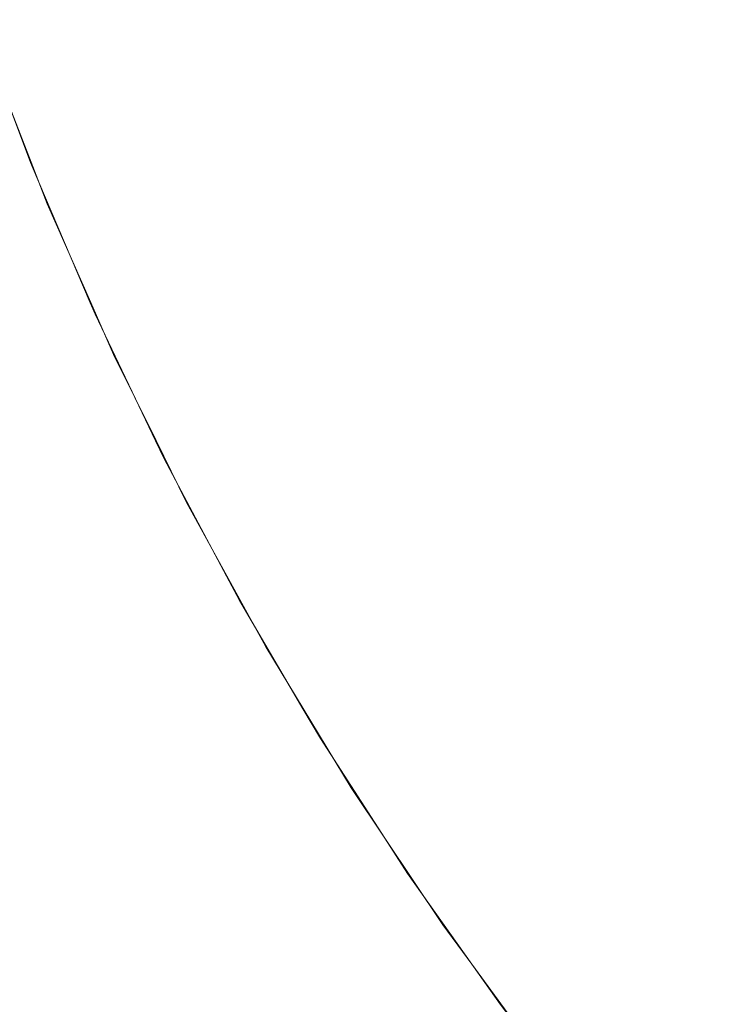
# Model space of a CAD drawing. Header units: centimetres. Extents: x -26 to 27.3, y -25.9 to -24.1.
# Tile 73 of 224: x -8.1037 to -8.0665, y -25.4788 to -25.4267. Entities that reach past the tile are written whole.
import ezdxf

# ---------------------------------------------------------------- set-up
doc = ezdxf.new("R2010")
doc.units = ezdxf.units.CM
doc.header["$LTSCALE"] = 2.54
doc.layers.add('Lucido design-1', color=7, linetype='Continuous')

# ---------------------------------------------------------------- blocks, each defined once
blk = doc.blocks.new('Gruppo-7-1')
at = {"color": 7, "linetype": 'Continuous', "lineweight": 9}
blk.add_3dface([(-25.917482, -24.159888, 1182.422727), (-25.917482, -25.759888, 1182.422727), (27.182518, -25.759888, 1182.422727), (27.182518, -24.159888, 1182.422727)], dxfattribs=at)
for points, invisible_edges in [([(-8.0858, -25.427524, 1181.980816), (-8.088519, -25.420319, 1181.980816), (-8.086189, -25.419496, 1181.98413), (-8.083507, -25.426603, 1181.98413)], 15), ([(-8.087961, -25.428392, 1181.977405), (-8.090715, -25.421095, 1181.977405), (-8.088519, -25.420319, 1181.980816), (-8.0858, -25.427524, 1181.980816)], 15), ([(-8.067906, -25.427884, 1181.998654), (-8.070656, -25.421438, 1181.998654), (-8.067677, -25.420241, 1182.001292), (-8.06498, -25.426561, 1182.001292)], 15), ([(-8.089988, -25.429207, 1181.973903), (-8.092775, -25.421823, 1181.973903), (-8.090715, -25.421095, 1181.977405), (-8.087961, -25.428392, 1181.977405)], 15), ([(-8.070726, -25.429159, 1181.995888), (-8.073528, -25.422592, 1181.995888), (-8.070656, -25.421438, 1181.998654), (-8.067906, -25.427884, 1181.998654)], 15), ([(-8.091878, -25.429966, 1181.970318), (-8.094695, -25.422501, 1181.970318), (-8.092775, -25.421823, 1181.973903), (-8.089988, -25.429207, 1181.973903)], 15), ([(-8.093628, -25.430669, 1181.966655), (-8.096473, -25.42313, 1181.966655), (-8.094695, -25.422501, 1181.970318), (-8.091878, -25.429966, 1181.970318)], 15), ([(-8.073038, -25.430204, 1181.993438), (-8.075883, -25.423539, 1181.993438), (-8.073528, -25.422592, 1181.995888), (-8.070726, -25.429159, 1181.995888)], 15), ([(-8.095235, -25.431315, 1181.962921), (-8.098106, -25.423707, 1181.962921), (-8.096473, -25.42313, 1181.966655), (-8.093628, -25.430669, 1181.966655)], 15), ([(-8.096697, -25.431902, 1181.959121), (-8.099591, -25.424231, 1181.959121), (-8.098106, -25.423707, 1181.962921), (-8.095235, -25.431315, 1181.962921)], 15), ([(-8.075653, -25.431386, 1181.990447), (-8.078545, -25.424608, 1181.990447), (-8.075883, -25.423539, 1181.993438), (-8.073038, -25.430204, 1181.993438)], 15), ([(-8.098011, -25.43243, 1181.955264), (-8.100927, -25.424703, 1181.955264), (-8.099591, -25.424231, 1181.959121), (-8.096697, -25.431902, 1181.959121)], 15), ([(-8.099176, -25.432899, 1181.951355), (-8.102111, -25.425122, 1181.951355), (-8.100927, -25.424703, 1181.955264), (-8.098011, -25.43243, 1181.955264)], 15), ([(-8.07815, -25.432515, 1181.987343), (-8.081088, -25.42563, 1181.987343), (-8.078545, -25.424608, 1181.990447), (-8.075653, -25.431386, 1181.990447)], 15), ([(-8.101053, -25.433653, 1181.94341), (-8.104019, -25.425796, 1181.94341), (-8.103142, -25.425486, 1181.947402), (-8.100191, -25.433306, 1181.947402)], 15), ([(-8.100191, -25.433306, 1181.947402), (-8.103142, -25.425486, 1181.947402), (-8.102111, -25.425122, 1181.951355), (-8.099176, -25.432899, 1181.951355)], 15), ([(-8.102319, -25.434161, 1181.935341), (-8.105304, -25.42625, 1181.935341), (-8.10474, -25.42605, 1181.939388), (-8.101763, -25.433938, 1181.939388)], 15), ([(-8.101763, -25.433938, 1181.939388), (-8.10474, -25.42605, 1181.939388), (-8.104019, -25.425796, 1181.94341), (-8.101053, -25.433653, 1181.94341)], 15), ([(-8.080526, -25.433589, 1181.98413), (-8.083507, -25.426603, 1181.98413), (-8.081088, -25.42563, 1181.987343), (-8.07815, -25.432515, 1181.987343)], 15), ([(-8.103058, -25.434459, 1181.923272), (-8.106056, -25.426515, 1181.923272), (-8.105963, -25.426483, 1181.927202), (-8.102967, -25.434422, 1181.927202)], 15), ([(-8.103143, -25.43424, 1181.922727), (-8.105991, -25.426693, 1181.922727), (-8.106056, -25.426515, 1181.923272), (-8.103058, -25.434459, 1181.923272)], 14), ([(-8.102967, -25.434422, 1181.927202), (-8.105963, -25.426483, 1181.927202), (-8.105712, -25.426394, 1181.931277), (-8.10272, -25.434323, 1181.931277)], 15), ([(-8.10272, -25.434323, 1181.931277), (-8.105712, -25.426394, 1181.931277), (-8.105304, -25.42625, 1181.935341), (-8.102319, -25.434161, 1181.935341)], 15), ([(-8.082778, -25.434606, 1181.980816), (-8.0858, -25.427524, 1181.980816), (-8.083507, -25.426603, 1181.98413), (-8.080526, -25.433589, 1181.98413)], 15), ([(-8.064884, -25.434207, 1181.998654), (-8.067906, -25.427884, 1181.998654), (-8.06498, -25.426561, 1182.001292), (-8.062018, -25.432761, 1182.001292)], 15), ([(-8.105421, -25.428292, 1181.722727), (-8.105991, -25.426693, 1181.922727), (-8.103143, -25.43424, 1181.922727)], 9), ([(-8.0849, -25.435566, 1181.977405), (-8.087961, -25.428392, 1181.977405), (-8.0858, -25.427524, 1181.980816), (-8.082778, -25.434606, 1181.980816)], 15), ([(-8.067648, -25.4356, 1181.995888), (-8.070726, -25.429159, 1181.995888), (-8.067906, -25.427884, 1181.998654), (-8.064884, -25.434207, 1181.998654)], 15), ([(-8.103746, -25.437041, 1181.704851), (-8.106934, -25.428843, 1181.704851), (-8.106335, -25.428625, 1181.708808), (-8.103157, -25.436797, 1181.708808)], 15), ([(-8.103157, -25.436797, 1181.708808), (-8.106335, -25.428625, 1181.708808), (-8.105886, -25.428462, 1181.712782), (-8.102716, -25.436614, 1181.712782)], 15), ([(-8.102716, -25.436614, 1181.712782), (-8.105886, -25.428462, 1181.712782), (-8.105588, -25.428353, 1181.716767), (-8.102422, -25.436493, 1181.716767)], 15), ([(-8.102422, -25.436493, 1181.716767), (-8.105588, -25.428353, 1181.716767), (-8.105439, -25.428299, 1181.720755), (-8.102276, -25.436432, 1181.720755)], 15), ([(-8.102276, -25.436432, 1181.720755), (-8.105439, -25.428299, 1181.720755), (-8.105421, -25.428292, 1181.722727), (-8.103112, -25.434228, 1181.722727)], 11), ([(-8.103143, -25.43424, 1181.922727), (-8.103112, -25.434228, 1181.722727), (-8.105421, -25.428292, 1181.722727)], 9), ([(-8.086891, -25.436466, 1181.973903), (-8.089988, -25.429207, 1181.973903), (-8.087961, -25.428392, 1181.977405), (-8.0849, -25.435566, 1181.977405)], 15), ([(-8.088747, -25.437305, 1181.970318), (-8.091878, -25.429966, 1181.970318), (-8.089988, -25.429207, 1181.973903), (-8.086891, -25.436466, 1181.973903)], 15), ([(-8.069914, -25.436743, 1181.993438), (-8.073038, -25.430204, 1181.993438), (-8.070726, -25.429159, 1181.995888), (-8.067648, -25.4356, 1181.995888)], 15), ([(-8.090465, -25.438081, 1181.966655), (-8.093628, -25.430669, 1181.966655), (-8.091878, -25.429966, 1181.970318), (-8.088747, -25.437305, 1181.970318)], 15), ([(-8.072476, -25.438034, 1181.990447), (-8.075653, -25.431386, 1181.990447), (-8.073038, -25.430204, 1181.993438), (-8.069914, -25.436743, 1181.993438)], 15), ([(-8.092043, -25.438795, 1181.962921), (-8.095235, -25.431315, 1181.962921), (-8.093628, -25.430669, 1181.966655), (-8.090465, -25.438081, 1181.966655)], 15), ([(-8.093479, -25.439443, 1181.959121), (-8.096697, -25.431902, 1181.959121), (-8.095235, -25.431315, 1181.962921), (-8.092043, -25.438795, 1181.962921)], 15), ([(-8.074923, -25.439268, 1181.987343), (-8.07815, -25.432515, 1181.987343), (-8.075653, -25.431386, 1181.990447), (-8.072476, -25.438034, 1181.990447)], 15), ([(-8.094769, -25.440027, 1181.955264), (-8.098011, -25.43243, 1181.955264), (-8.096697, -25.431902, 1181.959121), (-8.093479, -25.439443, 1181.959121)], 15), ([(-8.09691, -25.440995, 1181.947402), (-8.100191, -25.433306, 1181.947402), (-8.099176, -25.432899, 1181.951355), (-8.095914, -25.440544, 1181.951355)], 15), ([(-8.095914, -25.440544, 1181.951355), (-8.099176, -25.432899, 1181.951355), (-8.098011, -25.43243, 1181.955264), (-8.094769, -25.440027, 1181.955264)], 15), ([(-8.077252, -25.440442, 1181.98413), (-8.080526, -25.433589, 1181.98413), (-8.07815, -25.432515, 1181.987343), (-8.074923, -25.439268, 1181.987343)], 15), ([(-8.097757, -25.441378, 1181.94341), (-8.101053, -25.433653, 1181.94341), (-8.100191, -25.433306, 1181.947402), (-8.09691, -25.440995, 1181.947402)], 15), ([(-8.099, -25.441939, 1181.935341), (-8.102319, -25.434161, 1181.935341), (-8.101763, -25.433938, 1181.939388), (-8.098454, -25.441693, 1181.939388)], 15), ([(-8.098454, -25.441693, 1181.939388), (-8.101763, -25.433938, 1181.939388), (-8.101053, -25.433653, 1181.94341), (-8.097757, -25.441378, 1181.94341)], 15), ([(-8.079458, -25.441554, 1181.980816), (-8.082778, -25.434606, 1181.980816), (-8.080526, -25.433589, 1181.98413), (-8.077252, -25.440442, 1181.98413)], 15), ([(-8.102258, -25.436425, 1181.722727), (-8.103112, -25.434228, 1181.722727), (-8.103143, -25.43424, 1181.922727), (-8.10306, -25.434459, 1181.922727)], 10), ([(-8.103058, -25.434459, 1181.923272), (-8.10306, -25.434459, 1181.922727), (-8.103143, -25.43424, 1181.922727)], 9), ([(-8.103112, -25.434228, 1181.722727), (-8.102258, -25.436425, 1181.722727), (-8.102276, -25.436432, 1181.720755)], 10), ([(-8.10306, -25.434459, 1181.922727), (-8.099955, -25.441658, 1181.722727), (-8.102258, -25.436425, 1181.722727)], 9), ([(-8.10306, -25.434459, 1181.922727), (-8.099983, -25.441671, 1181.922727), (-8.099955, -25.441658, 1181.722727)], 10), ([(-8.099983, -25.441671, 1181.922727), (-8.10306, -25.434459, 1181.922727), (-8.103058, -25.434459, 1181.923272), (-8.099726, -25.442268, 1181.923272)], 14), ([(-8.099726, -25.442268, 1181.923272), (-8.103058, -25.434459, 1181.923272), (-8.102967, -25.434422, 1181.927202), (-8.099636, -25.442227, 1181.927202)], 15), ([(-8.099636, -25.442227, 1181.927202), (-8.102967, -25.434422, 1181.927202), (-8.10272, -25.434323, 1181.931277), (-8.099394, -25.442117, 1181.931277)], 15), ([(-8.099394, -25.442117, 1181.931277), (-8.10272, -25.434323, 1181.931277), (-8.102319, -25.434161, 1181.935341), (-8.099, -25.441939, 1181.935341)], 15), ([(-8.064299, -25.441905, 1181.995888), (-8.067648, -25.4356, 1181.995888), (-8.064884, -25.434207, 1181.998654), (-8.061597, -25.440396, 1181.998654)], 15), ([(-8.081538, -25.442603, 1181.977405), (-8.0849, -25.435566, 1181.977405), (-8.082778, -25.434606, 1181.980816), (-8.079458, -25.441554, 1181.980816)], 15), ([(-8.083488, -25.443587, 1181.973903), (-8.086891, -25.436466, 1181.973903), (-8.0849, -25.435566, 1181.977405), (-8.081538, -25.442603, 1181.977405)], 15), ([(-8.066515, -25.443143, 1181.993438), (-8.069914, -25.436743, 1181.993438), (-8.067648, -25.4356, 1181.995888), (-8.064299, -25.441905, 1181.995888)], 15), ([(-8.099193, -25.444621, 1181.712782), (-8.102716, -25.436614, 1181.712782), (-8.102422, -25.436493, 1181.716767), (-8.098905, -25.444487, 1181.716767)], 15), ([(-8.098905, -25.444487, 1181.716767), (-8.102422, -25.436493, 1181.716767), (-8.102276, -25.436432, 1181.720755), (-8.098761, -25.44442, 1181.720755)], 15), ([(-8.098761, -25.44442, 1181.720755), (-8.102276, -25.436432, 1181.720755), (-8.102258, -25.436425, 1181.722727), (-8.099955, -25.441658, 1181.722727)], 11), ([(-8.085307, -25.444504, 1181.970318), (-8.088747, -25.437305, 1181.970318), (-8.086891, -25.436466, 1181.973903), (-8.083488, -25.443587, 1181.973903)], 15), ([(-8.100925, -25.445429, 1181.700917), (-8.104482, -25.437346, 1181.700917), (-8.103746, -25.437041, 1181.704851), (-8.100204, -25.445092, 1181.704851)], 15), ([(-8.100204, -25.445092, 1181.704851), (-8.103746, -25.437041, 1181.704851), (-8.103157, -25.436797, 1181.708808), (-8.099626, -25.444823, 1181.708808)], 15), ([(-8.099626, -25.444823, 1181.708808), (-8.103157, -25.436797, 1181.708808), (-8.102716, -25.436614, 1181.712782), (-8.099193, -25.444621, 1181.712782)], 15), ([(-8.06902, -25.444542, 1181.990447), (-8.072476, -25.438034, 1181.990447), (-8.069914, -25.436743, 1181.993438), (-8.066515, -25.443143, 1181.993438)], 15), ([(-8.101791, -25.445833, 1181.697014), (-8.105364, -25.437711, 1181.697014), (-8.104482, -25.437346, 1181.700917), (-8.100925, -25.445429, 1181.700917)], 15), ([(-8.086991, -25.445352, 1181.966655), (-8.090465, -25.438081, 1181.966655), (-8.088747, -25.437305, 1181.970318), (-8.085307, -25.444504, 1181.970318)], 15), ([(-8.102799, -25.446303, 1181.693147), (-8.106392, -25.438137, 1181.693147), (-8.105364, -25.437711, 1181.697014), (-8.101791, -25.445833, 1181.697014)], 15), ([(-8.088537, -25.446132, 1181.962921), (-8.092043, -25.438795, 1181.962921), (-8.090465, -25.438081, 1181.966655), (-8.086991, -25.445352, 1181.966655)], 15), ([(-8.071412, -25.445879, 1181.987343), (-8.074923, -25.439268, 1181.987343), (-8.072476, -25.438034, 1181.990447), (-8.06902, -25.444542, 1181.990447)], 15), ([(-8.103949, -25.446839, 1181.689324), (-8.107565, -25.438623, 1181.689324), (-8.106392, -25.438137, 1181.693147), (-8.102799, -25.446303, 1181.693147)], 15), ([(-8.089944, -25.446841, 1181.959121), (-8.093479, -25.439443, 1181.959121), (-8.092043, -25.438795, 1181.962921), (-8.088537, -25.446132, 1181.962921)], 15), ([(-8.091209, -25.447479, 1181.955264), (-8.094769, -25.440027, 1181.955264), (-8.093479, -25.439443, 1181.959121), (-8.089944, -25.446841, 1181.959121)], 15), ([(-8.073689, -25.44715, 1181.98413), (-8.077252, -25.440442, 1181.98413), (-8.074923, -25.439268, 1181.987343), (-8.071412, -25.445879, 1181.987343)], 15), ([(-8.09233, -25.448044, 1181.951355), (-8.095914, -25.440544, 1181.951355), (-8.094769, -25.440027, 1181.955264), (-8.091209, -25.447479, 1181.955264)], 15), ([(-8.093306, -25.448537, 1181.947402), (-8.09691, -25.440995, 1181.947402), (-8.095914, -25.440544, 1181.951355), (-8.09233, -25.448044, 1181.951355)], 15), ([(-8.075846, -25.448355, 1181.980816), (-8.079458, -25.441554, 1181.980816), (-8.077252, -25.440442, 1181.98413), (-8.073689, -25.44715, 1181.98413)], 15), ([(-8.094136, -25.448955, 1181.94341), (-8.097757, -25.441378, 1181.94341), (-8.09691, -25.440995, 1181.947402), (-8.093306, -25.448537, 1181.947402)], 15), ([(-8.098744, -25.444412, 1181.722727), (-8.099955, -25.441658, 1181.722727), (-8.099983, -25.441671, 1181.922727), (-8.099728, -25.442268, 1181.922727)], 10), ([(-8.099726, -25.442268, 1181.923272), (-8.099728, -25.442268, 1181.922727), (-8.099983, -25.441671, 1181.922727)], 9), ([(-8.099955, -25.441658, 1181.722727), (-8.098744, -25.444412, 1181.722727), (-8.098761, -25.44442, 1181.720755)], 10), ([(-8.095354, -25.449569, 1181.935341), (-8.099, -25.441939, 1181.935341), (-8.098454, -25.441693, 1181.939388), (-8.094819, -25.4493, 1181.939388)], 15), ([(-8.094819, -25.4493, 1181.939388), (-8.098454, -25.441693, 1181.939388), (-8.097757, -25.441378, 1181.94341), (-8.094136, -25.448955, 1181.94341)], 15), ([(-8.077879, -25.449491, 1181.977405), (-8.081538, -25.442603, 1181.977405), (-8.079458, -25.441554, 1181.980816), (-8.075846, -25.448355, 1181.980816)], 15), ([(-8.099728, -25.442268, 1181.922727), (-8.096499, -25.448964, 1181.722727), (-8.098744, -25.444412, 1181.722727)], 9), ([(-8.099728, -25.442268, 1181.922727), (-8.096522, -25.448976, 1181.922727), (-8.096499, -25.448964, 1181.722727)], 10), ([(-8.096522, -25.448976, 1181.922727), (-8.099728, -25.442268, 1181.922727), (-8.099726, -25.442268, 1181.923272), (-8.096066, -25.449928, 1181.923272)], 14), ([(-8.096066, -25.449928, 1181.923272), (-8.099726, -25.442268, 1181.923272), (-8.099636, -25.442227, 1181.927202), (-8.095978, -25.449884, 1181.927202)], 15), ([(-8.095978, -25.449884, 1181.927202), (-8.099636, -25.442227, 1181.927202), (-8.099394, -25.442117, 1181.931277), (-8.09574, -25.449764, 1181.931277)], 15), ([(-8.09574, -25.449764, 1181.931277), (-8.099394, -25.442117, 1181.931277), (-8.099, -25.441939, 1181.935341), (-8.095354, -25.449569, 1181.935341)], 15), ([(-8.079787, -25.450557, 1181.973903), (-8.083488, -25.443587, 1181.973903), (-8.081538, -25.442603, 1181.977405), (-8.077879, -25.449491, 1181.977405)], 15), ([(-8.06529, -25.450897, 1181.990447), (-8.06902, -25.444542, 1181.990447), (-8.066515, -25.443143, 1181.993438), (-8.062847, -25.449393, 1181.993438)], 15), ([(-8.081565, -25.45155, 1181.970318), (-8.085307, -25.444504, 1181.970318), (-8.083488, -25.443587, 1181.973903), (-8.079787, -25.450557, 1181.973903)], 15), ([(-8.096313, -25.452982, 1181.704851), (-8.100204, -25.445092, 1181.704851), (-8.099626, -25.444823, 1181.708808), (-8.095748, -25.452687, 1181.708808)], 15), ([(-8.095748, -25.452687, 1181.708808), (-8.099626, -25.444823, 1181.708808), (-8.099193, -25.444621, 1181.712782), (-8.095324, -25.452467, 1181.712782)], 15), ([(-8.095324, -25.452467, 1181.712782), (-8.099193, -25.444621, 1181.712782), (-8.098905, -25.444487, 1181.716767), (-8.095042, -25.45232, 1181.716767)], 15), ([(-8.095042, -25.45232, 1181.716767), (-8.098905, -25.444487, 1181.716767), (-8.098761, -25.44442, 1181.720755), (-8.094901, -25.452247, 1181.720755)], 15), ([(-8.094901, -25.452247, 1181.720755), (-8.098761, -25.44442, 1181.720755), (-8.098744, -25.444412, 1181.722727), (-8.096499, -25.448964, 1181.722727)], 11), ([(-8.083211, -25.45247, 1181.966655), (-8.086991, -25.445352, 1181.966655), (-8.085307, -25.444504, 1181.970318), (-8.081565, -25.45155, 1181.970318)], 15), ([(-8.067624, -25.452334, 1181.987343), (-8.071412, -25.445879, 1181.987343), (-8.06902, -25.444542, 1181.990447), (-8.06529, -25.450897, 1181.990447)], 15), ([(-8.09702, -25.453349, 1181.700917), (-8.100925, -25.445429, 1181.700917), (-8.100204, -25.445092, 1181.704851), (-8.096313, -25.452982, 1181.704851)], 15), ([(-8.084723, -25.453314, 1181.962921), (-8.088537, -25.446132, 1181.962921), (-8.086991, -25.445352, 1181.966655), (-8.083211, -25.45247, 1181.966655)], 15), ([(-8.098854, -25.454304, 1181.693147), (-8.102799, -25.446303, 1181.693147), (-8.101791, -25.445833, 1181.697014), (-8.097867, -25.45379, 1181.697014)], 15), ([(-8.097867, -25.45379, 1181.697014), (-8.101791, -25.445833, 1181.697014), (-8.100925, -25.445429, 1181.700917), (-8.09702, -25.453349, 1181.700917)], 15), ([(-8.069845, -25.453701, 1181.98413), (-8.073689, -25.44715, 1181.98413), (-8.071412, -25.445879, 1181.987343), (-8.067624, -25.452334, 1181.987343)], 15), ([(-8.099979, -25.45489, 1181.689324), (-8.103949, -25.446839, 1181.689324), (-8.102799, -25.446303, 1181.693147), (-8.098854, -25.454304, 1181.693147)], 15), ([(-8.086098, -25.454082, 1181.959121), (-8.089944, -25.446841, 1181.959121), (-8.088537, -25.446132, 1181.962921), (-8.084723, -25.453314, 1181.962921)], 15), ([(-8.101242, -25.455547, 1181.68555), (-8.105239, -25.447441, 1181.68555), (-8.103949, -25.446839, 1181.689324), (-8.099979, -25.45489, 1181.689324)], 15), ([(-8.087335, -25.454773, 1181.955264), (-8.091209, -25.447479, 1181.955264), (-8.089944, -25.446841, 1181.959121), (-8.086098, -25.454082, 1181.959121)], 15), ([(-8.10264, -25.456275, 1181.681833), (-8.106668, -25.448107, 1181.681833), (-8.105239, -25.447441, 1181.68555), (-8.101242, -25.455547, 1181.68555)], 15), ([(-8.088431, -25.455386, 1181.951355), (-8.09233, -25.448044, 1181.951355), (-8.091209, -25.447479, 1181.955264), (-8.087335, -25.454773, 1181.955264)], 15), ([(-8.071948, -25.454997, 1181.980816), (-8.075846, -25.448355, 1181.980816), (-8.073689, -25.44715, 1181.98413), (-8.069845, -25.453701, 1181.98413)], 15), ([(-8.104172, -25.457073, 1181.678179), (-8.108234, -25.448837, 1181.678179), (-8.106668, -25.448107, 1181.681833), (-8.10264, -25.456275, 1181.681833)], 15), ([(-8.090197, -25.456372, 1181.94341), (-8.094136, -25.448955, 1181.94341), (-8.093306, -25.448537, 1181.947402), (-8.089386, -25.455919, 1181.947402)], 15), ([(-8.089386, -25.455919, 1181.947402), (-8.093306, -25.448537, 1181.947402), (-8.09233, -25.448044, 1181.951355), (-8.088431, -25.455386, 1181.951355)], 15), ([(-8.073932, -25.456218, 1181.977405), (-8.077879, -25.449491, 1181.977405), (-8.075846, -25.448355, 1181.980816), (-8.071948, -25.454997, 1181.980816)], 15), ([(-8.096499, -25.448964, 1181.722727), (-8.096522, -25.448976, 1181.922727), (-8.096067, -25.449929, 1181.922727)], 9), ([(-8.096066, -25.449928, 1181.923272), (-8.096067, -25.449929, 1181.922727), (-8.096522, -25.448976, 1181.922727)], 9), ([(-8.096499, -25.448964, 1181.722727), (-8.094884, -25.452238, 1181.722727), (-8.094901, -25.452247, 1181.720755)], 10), ([(-8.096067, -25.449929, 1181.922727), (-8.094884, -25.452238, 1181.722727), (-8.096499, -25.448964, 1181.722727)], 9), ([(-8.090865, -25.456745, 1181.939388), (-8.094819, -25.4493, 1181.939388), (-8.094136, -25.448955, 1181.94341), (-8.090197, -25.456372, 1181.94341)], 15), ([(-8.091765, -25.457248, 1181.931277), (-8.09574, -25.449764, 1181.931277), (-8.095354, -25.449569, 1181.935341), (-8.091388, -25.457037, 1181.935341)], 15), ([(-8.091388, -25.457037, 1181.935341), (-8.095354, -25.449569, 1181.935341), (-8.094819, -25.4493, 1181.939388), (-8.090865, -25.456745, 1181.939388)], 15), ([(-8.075792, -25.457363, 1181.973903), (-8.079787, -25.450557, 1181.973903), (-8.077879, -25.449491, 1181.977405), (-8.073932, -25.456218, 1181.977405)], 15), ([(-8.092766, -25.456144, 1181.922727), (-8.096067, -25.449929, 1181.922727), (-8.096066, -25.449928, 1181.923272), (-8.092084, -25.457426, 1181.923272)], 14), ([(-8.094884, -25.452238, 1181.722727), (-8.096067, -25.449929, 1181.922727), (-8.092766, -25.456144, 1181.922727)], 9), ([(-8.092084, -25.457426, 1181.923272), (-8.096066, -25.449928, 1181.923272), (-8.095978, -25.449884, 1181.927202), (-8.091997, -25.457378, 1181.927202)], 15), ([(-8.091997, -25.457378, 1181.927202), (-8.095978, -25.449884, 1181.927202), (-8.09574, -25.449764, 1181.931277), (-8.091765, -25.457248, 1181.931277)], 15), ([(-8.077527, -25.458431, 1181.970318), (-8.081565, -25.45155, 1181.970318), (-8.079787, -25.450557, 1181.973903), (-8.075792, -25.457363, 1181.973903)], 15), ([(-8.063565, -25.458623, 1181.987343), (-8.067624, -25.452334, 1181.987343), (-8.06529, -25.450897, 1181.990447), (-8.061295, -25.457088, 1181.990447)], 15), ([(-8.079132, -25.45942, 1181.966655), (-8.083211, -25.45247, 1181.966655), (-8.081565, -25.45155, 1181.970318), (-8.077527, -25.458431, 1181.970318)], 15), ([(-8.092082, -25.460693, 1181.704851), (-8.096313, -25.452982, 1181.704851), (-8.095748, -25.452687, 1181.708808), (-8.09153, -25.460375, 1181.708808)], 15), ([(-8.09153, -25.460375, 1181.708808), (-8.095748, -25.452687, 1181.708808), (-8.095324, -25.452467, 1181.712782), (-8.091116, -25.460136, 1181.712782)], 15), ([(-8.091116, -25.460136, 1181.712782), (-8.095324, -25.452467, 1181.712782), (-8.095042, -25.45232, 1181.716767), (-8.090841, -25.459977, 1181.716767)], 15), ([(-8.090841, -25.459977, 1181.716767), (-8.095042, -25.45232, 1181.716767), (-8.094901, -25.452247, 1181.720755), (-8.090704, -25.459898, 1181.720755)], 15), ([(-8.090704, -25.459898, 1181.720755), (-8.094901, -25.452247, 1181.720755), (-8.094884, -25.452238, 1181.722727), (-8.092747, -25.456133, 1181.722727)], 11), ([(-8.092766, -25.456144, 1181.922727), (-8.092747, -25.456133, 1181.722727), (-8.094884, -25.452238, 1181.722727)], 9), ([(-8.080607, -25.460328, 1181.962921), (-8.084723, -25.453314, 1181.962921), (-8.083211, -25.45247, 1181.966655), (-8.079132, -25.45942, 1181.966655)], 15), ([(-8.065726, -25.460083, 1181.98413), (-8.069845, -25.453701, 1181.98413), (-8.067624, -25.452334, 1181.987343), (-8.063565, -25.458623, 1181.987343)], 15), ([(-8.092772, -25.461092, 1181.700917), (-8.09702, -25.453349, 1181.700917), (-8.096313, -25.452982, 1181.704851), (-8.092082, -25.460693, 1181.704851)], 15), ([(-8.093599, -25.461569, 1181.697014), (-8.097867, -25.45379, 1181.697014), (-8.09702, -25.453349, 1181.700917), (-8.092772, -25.461092, 1181.700917)], 15), ([(-8.081948, -25.461154, 1181.959121), (-8.086098, -25.454082, 1181.959121), (-8.084723, -25.453314, 1181.962921), (-8.080607, -25.460328, 1181.962921)], 15), ([(-8.067773, -25.461467, 1181.980816), (-8.071948, -25.454997, 1181.980816), (-8.069845, -25.453701, 1181.98413), (-8.065726, -25.460083, 1181.98413)], 15), ([(-8.094563, -25.462125, 1181.693147), (-8.098854, -25.454304, 1181.693147), (-8.097867, -25.45379, 1181.697014), (-8.093599, -25.461569, 1181.697014)], 15), ([(-8.083154, -25.461897, 1181.955264), (-8.087335, -25.454773, 1181.955264), (-8.086098, -25.454082, 1181.959121), (-8.081948, -25.461154, 1181.959121)], 15), ([(-8.095661, -25.46276, 1181.689324), (-8.099979, -25.45489, 1181.689324), (-8.098854, -25.454304, 1181.693147), (-8.094563, -25.462125, 1181.693147)], 15), ([(-8.084224, -25.462555, 1181.951355), (-8.088431, -25.455386, 1181.951355), (-8.087335, -25.454773, 1181.955264), (-8.083154, -25.461897, 1181.955264)], 15), ([(-8.096894, -25.463472, 1181.68555), (-8.101242, -25.455547, 1181.68555), (-8.099979, -25.45489, 1181.689324), (-8.095661, -25.46276, 1181.689324)], 15), ([(-8.069702, -25.462771, 1181.977405), (-8.073932, -25.456218, 1181.977405), (-8.071948, -25.454997, 1181.980816), (-8.067773, -25.461467, 1181.980816)], 15), ([(-8.098259, -25.46426, 1181.681833), (-8.10264, -25.456275, 1181.681833), (-8.101242, -25.455547, 1181.68555), (-8.096894, -25.463472, 1181.68555)], 15), ([(-8.085155, -25.463128, 1181.947402), (-8.089386, -25.455919, 1181.947402), (-8.088431, -25.455386, 1181.951355), (-8.084224, -25.462555, 1181.951355)], 15), ([(-8.099755, -25.465123, 1181.678179), (-8.104172, -25.457073, 1181.678179), (-8.10264, -25.456275, 1181.681833), (-8.098259, -25.46426, 1181.681833)], 15), ([(-8.092747, -25.456133, 1181.722727), (-8.092766, -25.456144, 1181.922727), (-8.092085, -25.457427, 1181.922727)], 9), ([(-8.092084, -25.457426, 1181.923272), (-8.092085, -25.457427, 1181.922727), (-8.092766, -25.456144, 1181.922727)], 9), ([(-8.092747, -25.456133, 1181.722727), (-8.090687, -25.459888, 1181.722727), (-8.090704, -25.459898, 1181.720755)], 10), ([(-8.092085, -25.457427, 1181.922727), (-8.090687, -25.459888, 1181.722727), (-8.092747, -25.456133, 1181.722727)], 9), ([(-8.086598, -25.464017, 1181.939388), (-8.090865, -25.456745, 1181.939388), (-8.090197, -25.456372, 1181.94341), (-8.085947, -25.463616, 1181.94341)], 15), ([(-8.085947, -25.463616, 1181.94341), (-8.090197, -25.456372, 1181.94341), (-8.089386, -25.455919, 1181.947402), (-8.085155, -25.463128, 1181.947402)], 15), ([(-8.071513, -25.463994, 1181.973903), (-8.075792, -25.457363, 1181.973903), (-8.073932, -25.456218, 1181.977405), (-8.069702, -25.462771, 1181.977405)], 15), ([(-8.087108, -25.464331, 1181.935341), (-8.091388, -25.457037, 1181.935341), (-8.090865, -25.456745, 1181.939388), (-8.086598, -25.464017, 1181.939388)], 15), ([(-8.10138, -25.466061, 1181.674593), (-8.105836, -25.457939, 1181.674593), (-8.104172, -25.457073, 1181.678179), (-8.099755, -25.465123, 1181.678179)], 15), ([(-8.087787, -25.464749, 1181.923272), (-8.092084, -25.457426, 1181.923272), (-8.091997, -25.457378, 1181.927202), (-8.087703, -25.464697, 1181.927202)], 15), ([(-8.087703, -25.464697, 1181.927202), (-8.091997, -25.457378, 1181.927202), (-8.091765, -25.457248, 1181.931277), (-8.087476, -25.464557, 1181.931277)], 15), ([(-8.087476, -25.464557, 1181.931277), (-8.091765, -25.457248, 1181.931277), (-8.091388, -25.457037, 1181.935341), (-8.087108, -25.464331, 1181.935341)], 15), ([(-8.0732, -25.465135, 1181.970318), (-8.077527, -25.458431, 1181.970318), (-8.075792, -25.457363, 1181.973903), (-8.071513, -25.463994, 1181.973903)], 15), ([(-8.08872, -25.463162, 1181.922727), (-8.092085, -25.457427, 1181.922727), (-8.092084, -25.457426, 1181.923272), (-8.087787, -25.464749, 1181.923272)], 14), ([(-8.090687, -25.459888, 1181.722727), (-8.092085, -25.457427, 1181.922727), (-8.08872, -25.463162, 1181.922727)], 9), ([(-8.10313, -25.467072, 1181.671083), (-8.107629, -25.458872, 1181.671083), (-8.105836, -25.457939, 1181.674593), (-8.10138, -25.466061, 1181.674593)], 15), ([(-8.074762, -25.466191, 1181.966655), (-8.079132, -25.45942, 1181.966655), (-8.077527, -25.458431, 1181.970318), (-8.0732, -25.465135, 1181.970318)], 15), ([(-8.105004, -25.468154, 1181.667653), (-8.109548, -25.459871, 1181.667653), (-8.107629, -25.458872, 1181.671083), (-8.10313, -25.467072, 1181.671083)], 15), ([(-8.076197, -25.467161, 1181.962921), (-8.080607, -25.460328, 1181.962921), (-8.079132, -25.45942, 1181.966655), (-8.074762, -25.466191, 1181.966655)], 15), ([(-8.086578, -25.467614, 1181.712782), (-8.091116, -25.460136, 1181.712782), (-8.090841, -25.459977, 1181.716767), (-8.08631, -25.467443, 1181.716767)], 15), ([(-8.08631, -25.467443, 1181.716767), (-8.090841, -25.459977, 1181.716767), (-8.090704, -25.459898, 1181.720755), (-8.086177, -25.467358, 1181.720755)], 15), ([(-8.090704, -25.459898, 1181.720755), (-8.090687, -25.459888, 1181.722727), (-8.088706, -25.463153, 1181.722727)], 9), ([(-8.088706, -25.463153, 1181.722727), (-8.08616, -25.467348, 1181.722727), (-8.086177, -25.467358, 1181.720755), (-8.090704, -25.459898, 1181.720755)], 14), ([(-8.08872, -25.463162, 1181.922727), (-8.088706, -25.463153, 1181.722727), (-8.090687, -25.459888, 1181.722727)], 9), ([(-8.087519, -25.468213, 1181.704851), (-8.092082, -25.460693, 1181.704851), (-8.09153, -25.460375, 1181.708808), (-8.086981, -25.467871, 1181.708808)], 15), ([(-8.086981, -25.467871, 1181.708808), (-8.09153, -25.460375, 1181.708808), (-8.091116, -25.460136, 1181.712782), (-8.086578, -25.467614, 1181.712782)], 15), ([(-8.077502, -25.468043, 1181.959121), (-8.081948, -25.461154, 1181.959121), (-8.080607, -25.460328, 1181.962921), (-8.076197, -25.467161, 1181.962921)], 15), ([(-8.063326, -25.467754, 1181.980816), (-8.067773, -25.461467, 1181.980816), (-8.065726, -25.460083, 1181.98413), (-8.06134, -25.466285, 1181.98413)], 15), ([(-8.088191, -25.468641, 1181.700917), (-8.092772, -25.461092, 1181.700917), (-8.092082, -25.460693, 1181.704851), (-8.087519, -25.468213, 1181.704851)], 15), ([(-8.089935, -25.469752, 1181.693147), (-8.094563, -25.462125, 1181.693147), (-8.093599, -25.461569, 1181.697014), (-8.088996, -25.469155, 1181.697014)], 15), ([(-8.088996, -25.469155, 1181.697014), (-8.093599, -25.461569, 1181.697014), (-8.092772, -25.461092, 1181.700917), (-8.088191, -25.468641, 1181.700917)], 15), ([(-8.078676, -25.468836, 1181.955264), (-8.083154, -25.461897, 1181.955264), (-8.081948, -25.461154, 1181.959121), (-8.077502, -25.468043, 1181.959121)], 15), ([(-8.065199, -25.469139, 1181.977405), (-8.069702, -25.462771, 1181.977405), (-8.067773, -25.461467, 1181.980816), (-8.063326, -25.467754, 1181.980816)], 15), ([(-8.079716, -25.469539, 1181.951355), (-8.084224, -25.462555, 1181.951355), (-8.083154, -25.461897, 1181.955264), (-8.078676, -25.468836, 1181.955264)], 15), ([(-8.091005, -25.470434, 1181.689324), (-8.095661, -25.46276, 1181.689324), (-8.094563, -25.462125, 1181.693147), (-8.089935, -25.469752, 1181.693147)], 15), ([(-8.080622, -25.470152, 1181.947402), (-8.085155, -25.463128, 1181.947402), (-8.084224, -25.462555, 1181.951355), (-8.079716, -25.469539, 1181.951355)], 15), ([(-8.092205, -25.471199, 1181.68555), (-8.096894, -25.463472, 1181.68555), (-8.095661, -25.46276, 1181.689324), (-8.091005, -25.470434, 1181.689324)], 15), ([(-8.081392, -25.470672, 1181.94341), (-8.085947, -25.463616, 1181.94341), (-8.085155, -25.463128, 1181.947402), (-8.080622, -25.470152, 1181.947402)], 15), ([(-8.066955, -25.470438, 1181.973903), (-8.071513, -25.463994, 1181.973903), (-8.069702, -25.462771, 1181.977405), (-8.065199, -25.469139, 1181.977405)], 15), ([(-8.093535, -25.472046, 1181.681833), (-8.098259, -25.46426, 1181.681833), (-8.096894, -25.463472, 1181.68555), (-8.092205, -25.471199, 1181.68555)], 15), ([(-8.088706, -25.463153, 1181.722727), (-8.08872, -25.463162, 1181.922727), (-8.087788, -25.464749, 1181.922727)], 9), ([(-8.087787, -25.464749, 1181.923272), (-8.087788, -25.464749, 1181.922727), (-8.08872, -25.463162, 1181.922727)], 9), ([(-8.087788, -25.464749, 1181.922727), (-8.08616, -25.467348, 1181.722727), (-8.088706, -25.463153, 1181.722727)], 9), ([(-8.082026, -25.4711, 1181.939388), (-8.086598, -25.464017, 1181.939388), (-8.085947, -25.463616, 1181.94341), (-8.081392, -25.470672, 1181.94341)], 15), ([(-8.082522, -25.471436, 1181.935341), (-8.087108, -25.464331, 1181.935341), (-8.086598, -25.464017, 1181.939388), (-8.082026, -25.4711, 1181.939388)], 15), ([(-8.068593, -25.471649, 1181.970318), (-8.0732, -25.465135, 1181.970318), (-8.071513, -25.463994, 1181.973903), (-8.066955, -25.470438, 1181.973903)], 15), ([(-8.094991, -25.472974, 1181.678179), (-8.099755, -25.465123, 1181.678179), (-8.098259, -25.46426, 1181.681833), (-8.093535, -25.472046, 1181.681833)], 15), ([(-8.083183, -25.471882, 1181.923272), (-8.087787, -25.464749, 1181.923272), (-8.087703, -25.464697, 1181.927202), (-8.083101, -25.471827, 1181.927202)], 15), ([(-8.083101, -25.471827, 1181.927202), (-8.087703, -25.464697, 1181.927202), (-8.087476, -25.464557, 1181.931277), (-8.082881, -25.471678, 1181.931277)], 15), ([(-8.082881, -25.471678, 1181.931277), (-8.087476, -25.464557, 1181.931277), (-8.087108, -25.464331, 1181.935341), (-8.082522, -25.471436, 1181.935341)], 15), ([(-8.096573, -25.473982, 1181.674593), (-8.10138, -25.466061, 1181.674593), (-8.099755, -25.465123, 1181.678179), (-8.094991, -25.472974, 1181.678179)], 15), ([(-8.08616, -25.467348, 1181.722727), (-8.087788, -25.464749, 1181.922727), (-8.084388, -25.470017, 1181.922727)], 9), ([(-8.084388, -25.470017, 1181.922727), (-8.087788, -25.464749, 1181.922727), (-8.087787, -25.464749, 1181.923272), (-8.083183, -25.471882, 1181.923272)], 14), ([(-8.070109, -25.47277, 1181.966655), (-8.074762, -25.466191, 1181.966655), (-8.0732, -25.465135, 1181.970318), (-8.068593, -25.471649, 1181.970318)], 15), ([(-8.098278, -25.475068, 1181.671083), (-8.10313, -25.467072, 1181.671083), (-8.10138, -25.466061, 1181.674593), (-8.096573, -25.473982, 1181.674593)], 15), ([(-8.071501, -25.4738, 1181.962921), (-8.076197, -25.467161, 1181.962921), (-8.074762, -25.466191, 1181.966655), (-8.070109, -25.47277, 1181.966655)], 15), ([(-8.100103, -25.476231, 1181.667653), (-8.105004, -25.468154, 1181.667653), (-8.10313, -25.467072, 1181.671083), (-8.098278, -25.475068, 1181.671083)], 15), ([(-8.072768, -25.474737, 1181.959121), (-8.077502, -25.468043, 1181.959121), (-8.076197, -25.467161, 1181.962921), (-8.071501, -25.4738, 1181.962921)], 15), ([(-8.08211, -25.475162, 1181.708808), (-8.086981, -25.467871, 1181.708808), (-8.086578, -25.467614, 1181.712782), (-8.081719, -25.474888, 1181.712782)], 15), ([(-8.081719, -25.474888, 1181.712782), (-8.086578, -25.467614, 1181.712782), (-8.08631, -25.467443, 1181.716767), (-8.081458, -25.474705, 1181.716767)], 15), ([(-8.081458, -25.474705, 1181.716767), (-8.08631, -25.467443, 1181.716767), (-8.086177, -25.467358, 1181.720755), (-8.081328, -25.474614, 1181.720755)], 15), ([(-8.086177, -25.467358, 1181.720755), (-8.08616, -25.467348, 1181.722727), (-8.084381, -25.470011, 1181.722727)], 9), ([(-8.084381, -25.470011, 1181.722727), (-8.081312, -25.474603, 1181.722727), (-8.081328, -25.474614, 1181.720755), (-8.086177, -25.467358, 1181.720755)], 14), ([(-8.084388, -25.470017, 1181.922727), (-8.084381, -25.470011, 1181.722727), (-8.08616, -25.467348, 1181.722727)], 9), ([(-8.102046, -25.477468, 1181.664312), (-8.106999, -25.469306, 1181.664312), (-8.105004, -25.468154, 1181.667653), (-8.100103, -25.476231, 1181.667653)], 15), ([(-8.083284, -25.475984, 1181.700917), (-8.088191, -25.468641, 1181.700917), (-8.087519, -25.468213, 1181.704851), (-8.082632, -25.475527, 1181.704851)], 15), ([(-8.082632, -25.475527, 1181.704851), (-8.087519, -25.468213, 1181.704851), (-8.086981, -25.467871, 1181.708808), (-8.08211, -25.475162, 1181.708808)], 15), ([(-8.073907, -25.475579, 1181.955264), (-8.078676, -25.468836, 1181.955264), (-8.077502, -25.468043, 1181.959121), (-8.072768, -25.474737, 1181.959121)], 15), ([(-8.084067, -25.476532, 1181.697014), (-8.088996, -25.469155, 1181.697014), (-8.088191, -25.468641, 1181.700917), (-8.083284, -25.475984, 1181.700917)], 15), ([(-8.074916, -25.476326, 1181.951355), (-8.079716, -25.469539, 1181.951355), (-8.078676, -25.468836, 1181.955264), (-8.073907, -25.475579, 1181.955264)], 15), ([(-8.104136, -25.478799, 1181.661015), (-8.109145, -25.470545, 1181.661015), (-8.106999, -25.469306, 1181.664312), (-8.102046, -25.477468, 1181.664312)], 15), ([(-8.084978, -25.47717, 1181.693147), (-8.089935, -25.469752, 1181.693147), (-8.088996, -25.469155, 1181.697014), (-8.084067, -25.476532, 1181.697014)], 15), ([(-8.062129, -25.476682, 1181.973903), (-8.066955, -25.470438, 1181.973903), (-8.065199, -25.469139, 1181.977405), (-8.060429, -25.47531, 1181.977405)], 15), ([(-8.086018, -25.477898, 1181.689324), (-8.091005, -25.470434, 1181.689324), (-8.089935, -25.469752, 1181.693147), (-8.084978, -25.47717, 1181.693147)], 15), ([(-8.075796, -25.476976, 1181.947402), (-8.080622, -25.470152, 1181.947402), (-8.079716, -25.469539, 1181.951355), (-8.074916, -25.476326, 1181.951355)], 15), ([(-8.087184, -25.478714, 1181.68555), (-8.092205, -25.471199, 1181.68555), (-8.091005, -25.470434, 1181.689324), (-8.086018, -25.477898, 1181.689324)], 15), ([(-8.084381, -25.470011, 1181.722727), (-8.084388, -25.470017, 1181.922727), (-8.083184, -25.471883, 1181.922727)], 9), ([(-8.083183, -25.471882, 1181.923272), (-8.083184, -25.471883, 1181.922727), (-8.084388, -25.470017, 1181.922727)], 9), ([(-8.081312, -25.474603, 1181.722727), (-8.084381, -25.470011, 1181.722727), (-8.083184, -25.471883, 1181.922727)], 10), ([(-8.076543, -25.477529, 1181.94341), (-8.081392, -25.470672, 1181.94341), (-8.080622, -25.470152, 1181.947402), (-8.075796, -25.476976, 1181.947402)], 15), ([(-8.063713, -25.477962, 1181.970318), (-8.068593, -25.471649, 1181.970318), (-8.066955, -25.470438, 1181.973903), (-8.062129, -25.476682, 1181.973903)], 15), ([(-8.077158, -25.477984, 1181.939388), (-8.082026, -25.4711, 1181.939388), (-8.081392, -25.470672, 1181.94341), (-8.076543, -25.477529, 1181.94341)], 15), ([(-8.088475, -25.479619, 1181.681833), (-8.093535, -25.472046, 1181.681833), (-8.092205, -25.471199, 1181.68555), (-8.087184, -25.478714, 1181.68555)], 15), ([(-8.077987, -25.478597, 1181.931277), (-8.082881, -25.471678, 1181.931277), (-8.082522, -25.471436, 1181.935341), (-8.077639, -25.47834, 1181.935341)], 15), ([(-8.077639, -25.47834, 1181.935341), (-8.082522, -25.471436, 1181.935341), (-8.082026, -25.4711, 1181.939388), (-8.077158, -25.477984, 1181.939388)], 15), ([(-8.079779, -25.476697, 1181.922727), (-8.083184, -25.471883, 1181.922727), (-8.083183, -25.471882, 1181.923272), (-8.07828, -25.478814, 1181.923272)], 14), ([(-8.083184, -25.471883, 1181.922727), (-8.079779, -25.476697, 1181.922727), (-8.081312, -25.474603, 1181.722727)], 10), ([(-8.07828, -25.478814, 1181.923272), (-8.083183, -25.471882, 1181.923272), (-8.083101, -25.471827, 1181.927202), (-8.078201, -25.478755, 1181.927202)], 15), ([(-8.078201, -25.478755, 1181.927202), (-8.083101, -25.471827, 1181.927202), (-8.082881, -25.471678, 1181.931277), (-8.077987, -25.478597, 1181.931277)], 15), ([(-8.065181, -25.479146, 1181.966655), (-8.070109, -25.47277, 1181.966655), (-8.068593, -25.471649, 1181.970318), (-8.063713, -25.477962, 1181.970318)], 15), ([(-8.08989, -25.480609, 1181.678179), (-8.094991, -25.472974, 1181.678179), (-8.093535, -25.472046, 1181.681833), (-8.088475, -25.479619, 1181.681833)], 15), ([(-8.091426, -25.481685, 1181.674593), (-8.096573, -25.473982, 1181.674593), (-8.094991, -25.472974, 1181.678179), (-8.08989, -25.480609, 1181.678179)], 15), ([(-8.066528, -25.480234, 1181.962921), (-8.071501, -25.4738, 1181.962921), (-8.070109, -25.47277, 1181.966655), (-8.065181, -25.479146, 1181.966655)], 15), ([(-8.093082, -25.482844, 1181.671083), (-8.098278, -25.475068, 1181.671083), (-8.096573, -25.473982, 1181.674593), (-8.091426, -25.481685, 1181.674593)], 15), ([(-8.067754, -25.481224, 1181.959121), (-8.072768, -25.474737, 1181.959121), (-8.071501, -25.4738, 1181.962921), (-8.066528, -25.480234, 1181.962921)], 15), ([(-8.076294, -25.481749, 1181.716767), (-8.081458, -25.474705, 1181.716767), (-8.081328, -25.474614, 1181.720755), (-8.076168, -25.481652, 1181.720755)], 15), ([(-8.081328, -25.474614, 1181.720755), (-8.081312, -25.474603, 1181.722727), (-8.079778, -25.476696, 1181.722727)], 9), ([(-8.079778, -25.476696, 1181.722727), (-8.076153, -25.48164, 1181.722727), (-8.076168, -25.481652, 1181.720755), (-8.081328, -25.474614, 1181.720755)], 14), ([(-8.079779, -25.476697, 1181.922727), (-8.079778, -25.476696, 1181.722727), (-8.081312, -25.474603, 1181.722727)], 9), ([(-8.094855, -25.484086, 1181.667653), (-8.100103, -25.476231, 1181.667653), (-8.098278, -25.475068, 1181.671083), (-8.093082, -25.482844, 1181.671083)], 15), ([(-8.076925, -25.482233, 1181.708808), (-8.08211, -25.475162, 1181.708808), (-8.081719, -25.474888, 1181.712782), (-8.076546, -25.481942, 1181.712782)], 15), ([(-8.076546, -25.481942, 1181.712782), (-8.081719, -25.474888, 1181.712782), (-8.081458, -25.474705, 1181.716767), (-8.076294, -25.481749, 1181.716767)], 15), ([(-8.068856, -25.482114, 1181.955264), (-8.073907, -25.475579, 1181.955264), (-8.072768, -25.474737, 1181.959121), (-8.067754, -25.481224, 1181.959121)], 15), ([(-8.078063, -25.483106, 1181.700917), (-8.083284, -25.475984, 1181.700917), (-8.082632, -25.475527, 1181.704851), (-8.077431, -25.482621, 1181.704851)], 15), ([(-8.077431, -25.482621, 1181.704851), (-8.082632, -25.475527, 1181.704851), (-8.08211, -25.475162, 1181.708808), (-8.076925, -25.482233, 1181.708808)], 15), ([(-8.069833, -25.482903, 1181.951355), (-8.074916, -25.476326, 1181.951355), (-8.073907, -25.475579, 1181.955264), (-8.068856, -25.482114, 1181.955264)], 15), ([(-8.07882, -25.483687, 1181.697014), (-8.084067, -25.476532, 1181.697014), (-8.083284, -25.475984, 1181.700917), (-8.078063, -25.483106, 1181.700917)], 15), ([(-8.096742, -25.485407, 1181.664312), (-8.102046, -25.477468, 1181.664312), (-8.100103, -25.476231, 1181.667653), (-8.094855, -25.484086, 1181.667653)], 15), ([(-8.079703, -25.484364, 1181.693147), (-8.084978, -25.47717, 1181.693147), (-8.084067, -25.476532, 1181.697014), (-8.07882, -25.483687, 1181.697014)], 15), ([(-8.079778, -25.476696, 1181.722727), (-8.079779, -25.476697, 1181.922727), (-8.078281, -25.478815, 1181.922727)], 9), ([(-8.07828, -25.478814, 1181.923272), (-8.078281, -25.478815, 1181.922727), (-8.079779, -25.476697, 1181.922727)], 9), ([(-8.076153, -25.48164, 1181.722727), (-8.079778, -25.476696, 1181.722727), (-8.078281, -25.478815, 1181.922727)], 10), ([(-8.070684, -25.48359, 1181.947402), (-8.075796, -25.476976, 1181.947402), (-8.074916, -25.476326, 1181.951355), (-8.069833, -25.482903, 1181.951355)], 15), ([(-8.08071, -25.485137, 1181.689324), (-8.086018, -25.477898, 1181.689324), (-8.084978, -25.47717, 1181.693147), (-8.079703, -25.484364, 1181.693147)], 15), ([(-8.071407, -25.484174, 1181.94341), (-8.076543, -25.477529, 1181.94341), (-8.075796, -25.476976, 1181.947402), (-8.070684, -25.48359, 1181.947402)], 15), ([(-8.098771, -25.486828, 1181.661015), (-8.104136, -25.478799, 1181.661015), (-8.102046, -25.477468, 1181.664312), (-8.096742, -25.485407, 1181.664312)], 15), ([(-8.072002, -25.484654, 1181.939388), (-8.077158, -25.477984, 1181.939388), (-8.076543, -25.477529, 1181.94341), (-8.071407, -25.484174, 1181.94341)], 15), ([(-8.081839, -25.486004, 1181.68555), (-8.087184, -25.478714, 1181.68555), (-8.086018, -25.477898, 1181.689324), (-8.08071, -25.485137, 1181.689324)], 15), ([(-8.072468, -25.48503, 1181.935341), (-8.077639, -25.47834, 1181.935341), (-8.077158, -25.477984, 1181.939388), (-8.072002, -25.484654, 1181.939388)], 15), ([(-8.08309, -25.486963, 1181.681833), (-8.088475, -25.479619, 1181.681833), (-8.087184, -25.478714, 1181.68555), (-8.081839, -25.486004, 1181.68555)], 15), ([(-8.073088, -25.485531, 1181.923272), (-8.07828, -25.478814, 1181.923272), (-8.078201, -25.478755, 1181.927202), (-8.073011, -25.485469, 1181.927202)], 15), ([(-8.073011, -25.485469, 1181.927202), (-8.078201, -25.478755, 1181.927202), (-8.077987, -25.478597, 1181.931277), (-8.072804, -25.485302, 1181.931277)], 15), ([(-8.072804, -25.485302, 1181.931277), (-8.077987, -25.478597, 1181.931277), (-8.077639, -25.47834, 1181.935341), (-8.072468, -25.48503, 1181.935341)], 15), ([(-8.10088, -25.488305, 1181.657866), (-8.106307, -25.480183, 1181.657866), (-8.104136, -25.478799, 1181.661015), (-8.098771, -25.486828, 1181.661015)], 15), ([(-8.074824, -25.483287, 1181.922727), (-8.078281, -25.478815, 1181.922727), (-8.07828, -25.478814, 1181.923272), (-8.073088, -25.485531, 1181.923272)], 14)]:
    blk.add_3dface(points, dxfattribs=dict(at, invisible_edges=invisible_edges))

msp = doc.modelspace()

# ---------------------------------------------------------------- block references
at = {"layer": 'Lucido design-1', "color": 7}
msp.add_blockref('Gruppo-7-1', (0, 0), dxfattribs=at)

doc.saveas('drawing.dxf')
